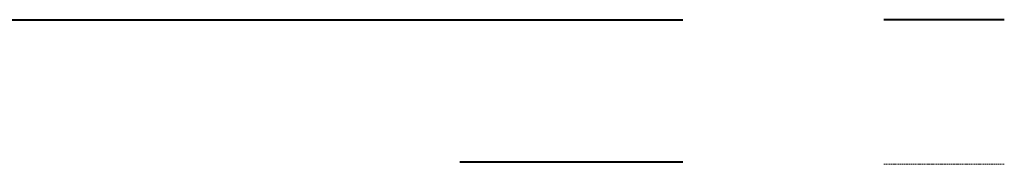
# Model space of a CAD drawing. Extents: x -29285 to 83599, y 0 to 75879.
# Tile 15 of 20: x 32515 to 34556, y 20123 to 20423. Entities that reach past the tile are written whole.
import ezdxf

# ---------------------------------------------------------------- set-up
doc = ezdxf.new("R2010")
doc.units = 0
doc.header["$LTSCALE"] = 10
doc.header["$MEASUREMENT"] = 0
doc.linetypes.add('HIDDEN', pattern=[0.375, 0.25, -0.125])
doc.layers.add('P-Przerywana', color=13, linetype='HIDDEN', lineweight=9)
doc.layers.add('RCAD_deskowanie', color=3, linetype='Continuous', lineweight=40)

msp = doc.modelspace()

# ---------------------------------------------------------------- linework, layer by layer
at = {"layer": 'P-Przerywana'}
msp.add_lwpolyline([(34306.32193, 20123.02911), (34556.20567, 20123.14526)], dxfattribs=at)
at = {"layer": 'RCAD_deskowanie'}
for points in [[(31927.02927, 20423.01338), (33427.02927, 20423.02911)], [(33427.02927, 20423.02911), (33889.65209, 20423.02911)], [(34555.82947, 20423.02911), (34306.32193, 20423.02911)], [(33427.02927, 20128.02911), (33889.65209, 20128.02911)]]:
    msp.add_lwpolyline(points, dxfattribs=at)

doc.saveas('drawing.dxf')
